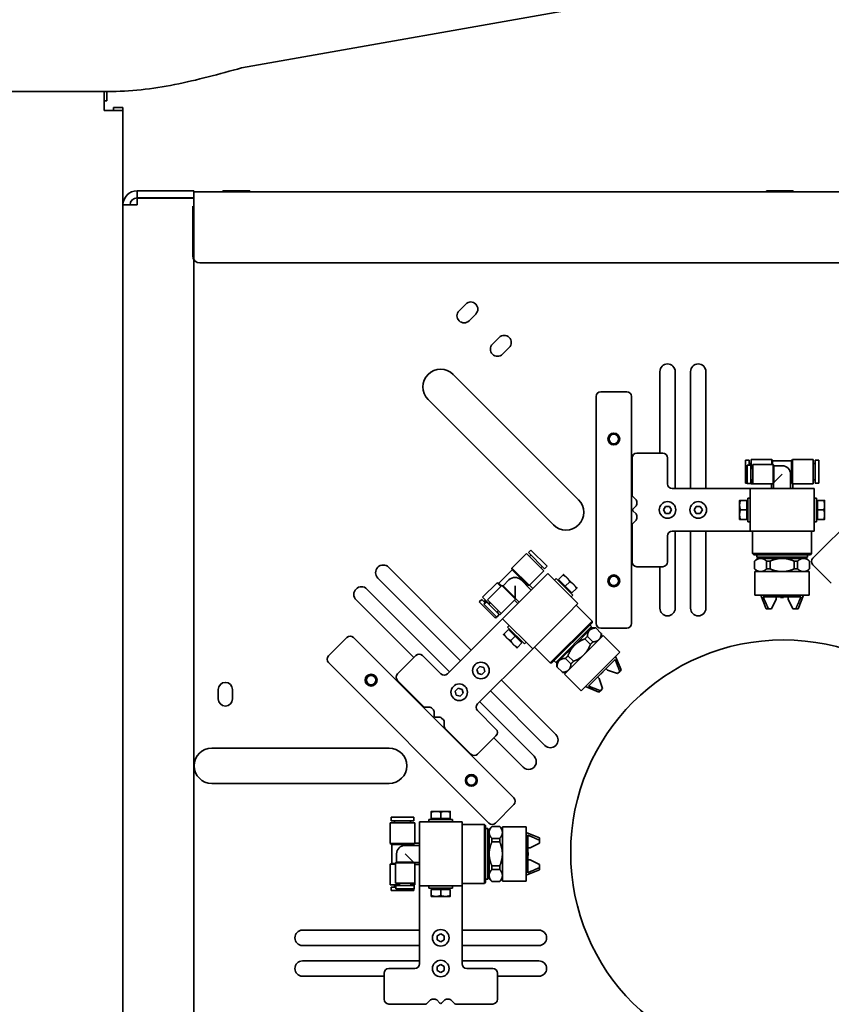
# Model space of a CAD drawing. Header units: millimetres. Extents: x 0 to 7128, y 0 to 5040.
# Tile 27 of 95: x 2254 to 2529, y 1140 to 1473. Entities that reach past the tile are written whole.
import ezdxf

# ---------------------------------------------------------------- set-up
doc = ezdxf.new("R2010")
doc.units = ezdxf.units.MM
doc.header["$LTSCALE"] = 12
doc.layers.add('Spigoli visibili(ISO)', color=7, linetype='Continuous', lineweight=35)

msp = doc.modelspace()

# ---------------------------------------------------------------- linework, layer by layer
at = {"layer": 'Spigoli visibili(ISO)'}
for p, q in [((2451.1364, 1477.9692), (2329.5608, 1456.5321)), ((2284.1905, 1448.5321), (1844.1905, 1448.5321)), ((2282.9905, 1442.1321), (2282.9905, 1448.5321)), ((2283.9278, 1445.3321), (2283.9278, 1448.5321)), ((2282.9905, 1445.3321), (2283.9278, 1445.3321)), ((2286.1905, 1442.1321), (2286.1905, 1443.0694)), ((2286.1905, 1443.0694), (2289.3905, 1443.0694)), ((2289.3905, 1442.1321), (2289.3905, 1443.0694)), ((2289.3905, 1442.1321), (2282.9905, 1442.1321)), ((2289.3905, 1442.1321), (2289.3905, 1031.7321)), ((2313.3905, 1414.9321), (2294.1905, 1414.9321)), ((2294.1905, 1412.5321), (2294.1905, 1414.9321)), ((2313.3905, 1412.5321), (2313.3905, 1414.9321)), ((2313.3905, 1414.5321), (2730.5905, 1414.5321)), ((2323.2545, 1414.9081), (2332.3265, 1414.9081)), ((2323.2545, 1414.9081), (2323.2545, 1414.5321)), ((2332.3265, 1414.9081), (2332.3265, 1414.5321)), ((2507.2545, 1414.9081), (2516.3265, 1414.9081)), ((2507.2545, 1414.9081), (2507.2545, 1414.5321)), ((2516.3265, 1414.9081), (2516.3265, 1414.5321)), ((2294.1905, 1410.1321), (2289.3905, 1410.1321)), ((2294.1905, 1412.5321), (2313.3905, 1412.5321)), ((2294.1905, 1410.1321), (2294.1905, 1412.4521)), ((2294.1905, 1412.4521), (2313.3905, 1412.4521)), ((2312.9905, 1412.5321), (2312.9905, 1412.4521)), ((2312.9905, 1392.9321), (2312.9905, 1409.7321)), ((2313.3905, 1412.4521), (2313.3905, 992.5887)), ((2711.3339, 1390.5321), (2315.3905, 1390.5321)), ((2403.1797, 1374.3429), (2405.4425, 1376.6056)), ((2408.8366, 1373.2115), (2406.5739, 1370.9488)), ((2414.4934, 1363.0292), (2416.7562, 1365.2919)), ((2420.1503, 1361.8978), (2417.8876, 1359.6351)), ((2401.2067, 1352.8012), (2443.6331, 1310.3748)), ((2471.1905, 1326.1321), (2471.1905, 1353.7321)), ((2476.3905, 1353.7321), (2476.3905, 1314.1321)), ((2481.5905, 1314.1321), (2481.5905, 1353.7321)), ((2486.7905, 1353.7321), (2486.7905, 1314.1321)), ((2451.1905, 1346.9321), (2459.9905, 1346.9321)), ((2435.1479, 1301.8895), (2392.7215, 1344.3159)), ((2449.5905, 1268.5321), (2449.5905, 1345.3321)), ((2461.5905, 1345.3321), (2461.5905, 1268.5321)), ((2523.0314, 1290.6342), (2577.3372, 1344.94)), ((2461.7905, 1324.5321), (2461.7905, 1312.0635)), ((2472.1905, 1326.1321), (2463.3905, 1326.1321)), ((2473.7905, 1315.7321), (2473.7905, 1324.5321)), ((2500.1865, 1316.0121), (2500.1865, 1323.7721)), ((2500.1865, 1323.7721), (2501.3865, 1323.7721)), ((2501.3865, 1322.0921), (2501.3865, 1323.7721)), ((2502.1065, 1320.9321), (2502.1065, 1324.0521)), ((2502.1065, 1324.0521), (2509.0665, 1324.0521)), ((2509.0665, 1322.2921), (2509.0665, 1324.0521)), ((2509.3898, 1323.4921), (2509.0665, 1324.0521)), ((2509.3898, 1322.2921), (2509.3898, 1323.4921)), ((2509.3898, 1323.4921), (2515.7832, 1323.4921)), ((2515.7832, 1323.4921), (2516.1065, 1324.0521)), ((2515.7832, 1316.6955), (2515.7832, 1323.4921)), ((2516.1065, 1315.8012), (2516.1065, 1324.0521)), ((2516.1065, 1324.0521), (2523.0665, 1324.0521)), ((2523.0665, 1315.7321), (2523.0665, 1324.0521)), ((2523.7865, 1316.0121), (2523.7865, 1323.7721)), ((2523.7865, 1323.7721), (2524.9865, 1323.7721)), ((2524.9865, 1316.0121), (2524.9865, 1323.7721)), ((2500.7465, 1315.9321), (2500.7465, 1322.0921)), ((2500.7465, 1322.0921), (2501.9465, 1322.0921)), ((2501.3865, 1322.6121), (2502.1065, 1322.6121)), ((2501.9465, 1315.9321), (2501.9465, 1322.0921)), ((2501.9465, 1320.9321), (2502.6665, 1320.9321)), ((2502.6665, 1315.7321), (2502.6665, 1322.2921)), ((2502.6665, 1322.2921), (2509.5465, 1322.2921)), ((2509.5465, 1315.7321), (2509.5465, 1322.2921)), ((2509.7774, 1321.8921), (2509.5465, 1322.2921)), ((2509.7774, 1316.2031), (2509.7774, 1321.8921)), ((2509.7774, 1321.8921), (2512.5865, 1321.8921)), ((2523.0665, 1322.6121), (2523.7865, 1322.6121)), ((2501.9465, 1317.0921), (2502.6665, 1317.0921)), ((2502.1065, 1315.7321), (2502.1065, 1317.0921)), ((2509.7774, 1316.2031), (2512.5865, 1319.0121)), ((2515.4665, 1314.1321), (2515.4665, 1319.0121)), ((2515.4665, 1317.0121), (2515.7832, 1316.6955)), ((2523.0665, 1317.1721), (2523.7865, 1317.1721)), ((2499.3905, 1314.1321), (2475.3905, 1314.1321)), ((2499.3905, 1314.1321), (2501.7905, 1314.1321)), ((2500.1865, 1316.0121), (2500.7465, 1316.0121)), ((2500.7465, 1315.9321), (2501.9465, 1315.9321)), ((2506.5905, 1314.1321), (2501.7905, 1314.1321)), ((2501.7905, 1299.7321), (2501.7905, 1314.1321)), ((2502.1065, 1315.7321), (2502.6665, 1315.7321)), ((2502.6665, 1315.7321), (2509.5465, 1315.7321)), ((2506.5905, 1314.1321), (2518.5905, 1314.1321)), ((2508.9865, 1314.1321), (2508.9865, 1315.7321)), ((2509.7065, 1316.0093), (2509.5465, 1315.7321)), ((2509.7065, 1314.1321), (2509.7065, 1316.0093)), ((2516.1865, 1314.1321), (2516.1865, 1315.7321)), ((2516.1865, 1315.7321), (2523.0665, 1315.7321)), ((2523.3905, 1314.1321), (2518.5905, 1314.1321)), ((2523.3905, 1314.1321), (2523.3905, 1299.7321)), ((2523.7865, 1316.0121), (2524.9865, 1316.0121)), ((2462.0248, 1311.4978), (2463.1562, 1310.3664)), ((2463.3905, 1309.8008), (2463.3905, 1308.8635)), ((2498.1904, 1310.1321), (2498.1904, 1308.5321)), ((2500.5904, 1310.1321), (2498.4762, 1310.1321)), ((2500.5904, 1310.1321), (2500.5904, 1306.9321)), ((2500.5904, 1309.6841), (2500.9905, 1309.6841)), ((2500.9905, 1310.9321), (2500.9905, 1302.9321)), ((2500.9905, 1310.9321), (2501.7905, 1310.9321)), ((2523.3905, 1310.9321), (2524.1905, 1310.9321)), ((2524.1905, 1310.9321), (2524.1905, 1302.9321)), ((2524.5906, 1309.6841), (2524.1905, 1309.6841)), ((2524.5906, 1310.1321), (2526.7048, 1310.1321)), ((2524.5906, 1306.9321), (2524.5906, 1310.1321)), ((2526.9906, 1308.5321), (2526.9906, 1310.1321)), ((2463.1562, 1308.2978), (2462.0733, 1307.215)), ((2462.0733, 1306.6493), (2463.1562, 1305.5664)), ((2472.4049, 1306.9321), (2473.0977, 1308.1321)), ((2473.0977, 1305.7321), (2472.4049, 1306.9321)), ((2473.0977, 1308.1321), (2474.4833, 1308.1321)), ((2474.4833, 1308.1321), (2475.1761, 1306.9321)), ((2475.1761, 1306.9321), (2474.4833, 1305.7321)), ((2482.8049, 1306.9321), (2483.4977, 1308.1321)), ((2483.4977, 1305.7321), (2482.8049, 1306.9321)), ((2483.4977, 1308.1321), (2484.8833, 1308.1321)), ((2484.8833, 1308.1321), (2485.5761, 1306.9321)), ((2485.5761, 1306.9321), (2484.8833, 1305.7321)), ((2498.1904, 1308.5321), (2498.1904, 1305.3321)), ((2500.5904, 1306.9321), (2498.4762, 1306.9321)), ((2500.5904, 1306.9321), (2500.5904, 1303.7321)), ((2524.5906, 1306.9321), (2526.7048, 1306.9321)), ((2524.5906, 1303.7321), (2524.5906, 1306.9321)), ((2526.9906, 1305.3321), (2526.9906, 1308.5321)), ((2463.1562, 1303.4978), (2462.0248, 1302.3664)), ((2463.3905, 1305.0008), (2463.3905, 1304.0635)), ((2474.4833, 1305.7321), (2473.0977, 1305.7321)), ((2484.8833, 1305.7321), (2483.4977, 1305.7321)), ((2498.1904, 1305.3321), (2498.1904, 1303.7321)), ((2500.5904, 1303.7321), (2498.4762, 1303.7321)), ((2500.5904, 1304.1801), (2500.9905, 1304.1801)), ((2500.9905, 1302.9321), (2501.7905, 1302.9321)), ((2523.3905, 1302.9321), (2524.1905, 1302.9321)), ((2524.5906, 1304.1801), (2524.1905, 1304.1801)), ((2524.5906, 1303.7321), (2526.7048, 1303.7321)), ((2526.9906, 1303.7321), (2526.9906, 1305.3321)), ((2461.7905, 1301.8008), (2461.7905, 1289.3321)), ((2475.3905, 1299.7321), (2499.3905, 1299.7321)), ((2476.3905, 1299.7321), (2476.3905, 1273.6813)), ((2481.5905, 1273.6813), (2481.5905, 1299.7321)), ((2486.7905, 1299.7321), (2486.7905, 1273.6813)), ((2499.3905, 1299.7321), (2501.7905, 1299.7321)), ((2501.7905, 1299.7321), (2506.5905, 1299.7321)), ((2502.5865, 1299.7321), (2502.5865, 1292.1321)), ((2518.5905, 1299.7321), (2506.5905, 1299.7321)), ((2518.5905, 1299.7321), (2523.3905, 1299.7321)), ((2522.5865, 1299.7321), (2522.5865, 1292.1321)), ((2473.7905, 1289.3321), (2473.7905, 1298.1321)), ((2426.6924, 1292.4981), (2427.5409, 1293.3467)), ((2433.028, 1287.8595), (2427.5409, 1293.3467)), ((2421.0638, 1287.2655), (2425.9853, 1292.187)), ((2431.8684, 1286.3039), (2425.9853, 1292.187)), ((2432.1795, 1287.011), (2426.6924, 1292.4981)), ((2427.0035, 1291.1688), (2427.5126, 1291.6779)), ((2502.5865, 1292.1321), (2522.5865, 1292.1321)), ((2502.9865, 1291.7321), (2502.5865, 1292.1321)), ((2522.1865, 1291.7321), (2502.9865, 1291.7321)), ((2504.1865, 1290.5321), (2503.287, 1289.6327)), ((2503.287, 1289.6069), (2503.287, 1289.6327)), ((2503.287, 1286.9774), (2503.287, 1289.6069)), ((2503.9865, 1291.7321), (2503.9865, 1290.9321)), ((2503.9865, 1290.9321), (2521.1865, 1290.9321)), ((2504.1865, 1290.5321), (2505.3119, 1290.5321)), ((2504.3865, 1290.5321), (2504.3865, 1290.9321)), ((2505.3119, 1290.5321), (2512.5865, 1290.5321)), ((2507.3368, 1289.6069), (2507.3368, 1286.9774)), ((2508.5368, 1286.9774), (2508.5368, 1289.6069)), ((2512.5865, 1290.5321), (2519.8611, 1290.5321)), ((2516.6362, 1289.6069), (2516.6362, 1286.9774)), ((2517.8362, 1286.9774), (2517.8362, 1289.6069)), ((2519.8611, 1290.5321), (2520.9865, 1290.5321)), ((2520.7865, 1290.5321), (2520.7865, 1290.9321)), ((2520.9865, 1290.5321), (2521.886, 1289.6327)), ((2521.1865, 1291.7321), (2521.1865, 1290.9321)), ((2521.886, 1289.6327), (2521.886, 1289.6069)), ((2521.886, 1289.6069), (2521.886, 1286.9774)), ((2522.1865, 1291.7321), (2522.5865, 1292.1321)), ((2379.3473, 1287.5229), (2407.3488, 1259.5215)), ((2416.7104, 1282.1201), (2421.2312, 1286.6409)), ((2426.8981, 1281.4312), (2421.0638, 1287.2655)), ((2421.2312, 1286.6409), (2421.0638, 1287.2655)), ((2426.0371, 1281.835), (2421.2312, 1286.6409)), ((2427.0035, 1281.439), (2431.8684, 1286.3039)), ((2430.8502, 1287.3221), (2431.3593, 1287.8312)), ((2432.1795, 1287.011), (2433.028, 1287.8595)), ((2463.3905, 1287.7321), (2472.1905, 1287.7321)), ((2471.1905, 1273.6813), (2471.1905, 1287.7321)), ((2503.287, 1286.9516), (2503.287, 1286.9774)), ((2504.1865, 1286.0521), (2503.287, 1286.9516)), ((2520.9865, 1286.0521), (2521.886, 1286.9516)), ((2521.886, 1286.9774), (2521.886, 1286.9516)), ((2529.254, 1282.1489), (2523.0314, 1288.3714)), ((2403.6718, 1255.8445), (2375.6704, 1283.846)), ((2418.1158, 1281.2629), (2420.1021, 1283.2492)), ((2427.6257, 1279.7985), (2424.1751, 1283.2492)), ((2433.2289, 1285.4016), (2429.8347, 1282.0075)), ((2433.2289, 1285.4016), (2443.4112, 1275.2193)), ((2435.4916, 1283.1389), (2436.0573, 1283.7045)), ((2436.0573, 1283.7045), (2441.7141, 1278.0477)), ((2436.9059, 1283.4218), (2438.4008, 1284.9167)), ((2439.1686, 1281.159), (2436.9059, 1283.4218)), ((2437.2227, 1283.105), (2436.9398, 1282.8221)), ((2439.7343, 1283.9874), (2438.6029, 1285.1188)), ((2441.997, 1281.7247), (2439.7343, 1283.9874)), ((2521.7865, 1286.0521), (2503.3865, 1286.0521)), ((2503.3865, 1278.0521), (2503.3865, 1286.0521)), ((2521.7865, 1278.0521), (2521.7865, 1286.0521)), ((2371.9934, 1280.169), (2399.9948, 1252.1676)), ((2411.1643, 1277.366), (2416.0858, 1282.2875)), ((2412.8048, 1276.5175), (2417.6697, 1281.3824)), ((2417.3303, 1281.043), (2416.0858, 1282.2875)), ((2416.7104, 1282.1201), (2416.0858, 1282.2875)), ((2417.5589, 1281.2716), (2416.7104, 1282.1201)), ((2422.3083, 1276.7438), (2417.6697, 1281.3824)), ((2418.1158, 1281.2629), (2417.6697, 1281.3824)), ((2422.1386, 1277.2401), (2418.1158, 1281.2629)), ((2421.3495, 1273.5222), (2429.8347, 1282.0075)), ((2422.1386, 1277.2401), (2422.1386, 1281.2127)), ((2425.5893, 1281.835), (2426.0371, 1281.835)), ((2428.1349, 1280.3076), (2427.0035, 1281.439)), ((2439.1686, 1281.159), (2440.6636, 1282.654)), ((2441.4314, 1278.8963), (2439.1686, 1281.159)), ((2441.4314, 1278.8963), (2442.9263, 1280.3912)), ((2443.1284, 1280.5933), (2441.997, 1281.7247)), ((2387.8326, 1256.9759), (2368.3165, 1276.4921)), ((2410.0046, 1275.8104), (2410.8532, 1276.6589)), ((2412.0411, 1275.471), (2410.8532, 1276.6589)), ((2413.3705, 1275.1599), (2411.1643, 1277.366)), ((2411.6734, 1275.8387), (2412.1825, 1276.3478)), ((2417.4434, 1271.8789), (2412.8048, 1276.5175)), ((2417.4434, 1271.8789), (2422.3083, 1276.7438)), ((2423.0437, 1275.2164), (2421.9123, 1276.3478)), ((2423.5528, 1275.7256), (2422.2255, 1277.0529)), ((2422.2255, 1277.0529), (2422.3083, 1276.7438)), ((2441.1146, 1279.2131), (2440.8317, 1278.9302)), ((2441.1485, 1277.482), (2441.7141, 1278.0477)), ((2503.3865, 1278.0521), (2521.7865, 1278.0521)), ((2507.1865, 1273.4921), (2505.3951, 1278.0521)), ((2506.2021, 1277.4921), (2518.9709, 1277.4921)), ((2510.5865, 1276.6921), (2508.9865, 1273.4921)), ((2510.5865, 1276.6921), (2510.5865, 1277.4921)), ((2512.0665, 1277.4921), (2512.0665, 1277.3321)), ((2512.0665, 1277.3321), (2513.1065, 1277.3321)), ((2513.1065, 1277.4921), (2513.1065, 1277.3321)), ((2514.5865, 1277.4921), (2514.5865, 1276.6921)), ((2516.1865, 1273.4921), (2514.5865, 1276.6921)), ((2517.9865, 1273.4921), (2519.7779, 1278.0521)), ((2415.4918, 1270.3233), (2410.0046, 1275.8104)), ((2411.5886, 1275.0184), (2412.4371, 1275.867)), ((2415.9443, 1270.6627), (2411.5886, 1275.0184)), ((2416.7929, 1271.5112), (2412.4371, 1275.867)), ((2413.2573, 1275.0467), (2413.7665, 1275.5558)), ((2415.9726, 1272.3314), (2416.4817, 1272.8406)), ((2421.3495, 1273.5222), (2417.9554, 1270.1281)), ((2440.0171, 1271.8252), (2443.4112, 1275.2193)), ((2442.8427, 1274.6507), (2448.2167, 1269.2767)), ((2507.1865, 1273.4921), (2507.9691, 1273.4921)), ((2508.9865, 1273.4921), (2507.9691, 1273.4921)), ((2517.2039, 1273.4921), (2516.1865, 1273.4921)), ((2517.2039, 1273.4921), (2517.9865, 1273.4921)), ((2415.4918, 1270.3233), (2415.8878, 1270.7192)), ((2415.9443, 1270.6627), (2416.7929, 1271.5112)), ((2417.0474, 1271.4829), (2416.0858, 1272.4446)), ((2416.2583, 1268.431), (2417.9554, 1270.1281)), ((2417.0474, 1271.4829), (2417.4434, 1271.8789)), ((2428.1377, 1259.9458), (2417.9554, 1270.1281)), ((2440.0171, 1271.8252), (2431.5318, 1263.3399)), ((2416.2583, 1268.431), (2399.2877, 1251.4605)), ((2419.9352, 1266.4511), (2418.4402, 1264.9561)), ((2419.6524, 1267.2997), (2420.2181, 1267.8654)), ((2419.6524, 1267.2997), (2425.3093, 1261.6428)), ((2419.9352, 1266.4511), (2422.1979, 1264.1883)), ((2420.252, 1266.1343), (2420.5349, 1266.4172)), ((2434.0746, 1255.1346), (2448.2167, 1269.2767)), ((2448.2167, 1268.7111), (2434.6402, 1255.1346)), ((2435.913, 1255.276), (2448.0753, 1267.4383)), ((2442.277, 1261.0743), (2447.4209, 1266.2182)), ((2447.4209, 1266.2182), (2448.2167, 1267.014)), ((2447.5096, 1268.0039), (2448.0753, 1267.4383)), ((2448.0753, 1266.8726), (2447.7924, 1267.1554)), ((2448.2167, 1268.7111), (2448.2167, 1269.2767)), ((2448.2167, 1267.014), (2449.4888, 1267.014)), ((2449.4888, 1267.014), (2449.507, 1266.9958)), ((2449.507, 1266.9958), (2451.3663, 1265.1364)), ((2459.9905, 1266.9321), (2451.1905, 1266.9321)), ((2358.9826, 1257.5416), (2365.2052, 1263.7641)), ((2367.4679, 1263.7641), (2421.7737, 1209.4583)), ((2418.2381, 1264.754), (2419.3695, 1263.6227)), ((2419.3695, 1263.6227), (2421.6323, 1261.3599)), ((2422.1979, 1264.1883), (2420.703, 1262.6934)), ((2422.1979, 1264.1883), (2424.4607, 1261.9256)), ((2428.1377, 1259.9458), (2431.5318, 1263.3399)), ((2451.9502, 1264.4118), (2438.9395, 1251.4011)), ((2445.7949, 1263.2836), (2447.6542, 1261.4243)), ((2448.5027, 1262.2728), (2446.6434, 1264.1322)), ((2451.3663, 1265.1364), (2451.3845, 1265.1182)), ((2451.3845, 1263.8462), (2451.3845, 1265.1182)), ((2457.6071, 1258.755), (2451.9502, 1264.4118)), ((2421.6323, 1261.3599), (2422.7636, 1260.2285)), ((2424.4607, 1261.9256), (2422.9657, 1260.4306)), ((2424.1439, 1262.2424), (2424.4268, 1262.5253)), ((2425.3093, 1261.6428), (2425.875, 1262.2085)), ((2426.4406, 1258.2487), (2428.1377, 1259.9458)), ((2428.7005, 1260.5086), (2434.0746, 1255.1346)), ((2437.1331, 1255.9304), (2442.277, 1261.0743)), ((2388.5397, 1257.683), (2382.3172, 1251.4605)), ((2397.025, 1251.4605), (2390.8025, 1257.683)), ((2409.4701, 1241.2781), (2426.4406, 1258.2487)), ((2439.2191, 1256.7079), (2441.0785, 1254.8486)), ((2441.927, 1255.6971), (2440.0677, 1257.5564)), ((2444.5963, 1245.7442), (2457.6071, 1258.755)), ((2446.9832, 1247.3392), (2456.0121, 1256.3681)), ((2458.1445, 1252.8436), (2456.1868, 1257.3347)), ((2413.2884, 1200.9731), (2358.9826, 1255.2789)), ((2409.263, 1252.9505), (2410.2428, 1253.9303)), ((2409.6216, 1251.6121), (2409.263, 1252.9505)), ((2410.2428, 1253.9303), (2411.5812, 1253.5716)), ((2411.5812, 1253.5716), (2411.9399, 1252.2332)), ((2434.6402, 1255.1346), (2434.0746, 1255.1346)), ((2435.3474, 1255.8417), (2435.913, 1255.276)), ((2436.4787, 1255.276), (2436.1959, 1255.5589)), ((2436.3373, 1255.1346), (2437.1331, 1255.9304)), ((2436.3373, 1255.1346), (2436.3373, 1253.8625)), ((2436.3555, 1253.8443), (2436.3373, 1253.8625)), ((2438.2149, 1251.985), (2436.3555, 1253.8443)), ((2452.9119, 1253.2678), (2453.4776, 1252.7022)), ((2457.5911, 1252.2902), (2458.1445, 1252.8436)), ((2410.9601, 1251.2534), (2409.6216, 1251.6121)), ((2411.9399, 1252.2332), (2410.9601, 1251.2534)), ((2438.2331, 1251.9668), (2438.2149, 1251.985)), ((2439.5051, 1251.9668), (2438.2331, 1251.9668)), ((2444.5963, 1245.7442), (2438.9395, 1251.4011)), ((2450.6491, 1249.8737), (2450.0835, 1250.4394)), ((2450.6491, 1249.8737), (2451.7805, 1246.4796)), ((2451.13, 1251.4859), (2451.2431, 1251.3728)), ((2451.2431, 1251.3728), (2451.9785, 1252.1082)), ((2451.8654, 1252.2213), (2451.9785, 1252.1082)), ((2456.8717, 1251.5708), (2453.4776, 1252.7022)), ((2457.5911, 1252.2902), (2456.8717, 1251.5708)), ((2321.6516, 1242.9752), (2321.6516, 1246.1752)), ((2326.4516, 1246.1752), (2326.4516, 1242.9752)), ((2382.3172, 1249.1977), (2391.1338, 1240.3811)), ((2401.9091, 1245.5966), (2402.8889, 1246.5764)), ((2402.8889, 1246.5764), (2404.2273, 1246.2177)), ((2404.2273, 1246.2177), (2404.586, 1244.8793)), ((2417.5311, 1249.3392), (2435.9518, 1230.9184)), ((2450.5077, 1245.2068), (2446.0166, 1247.1645)), ((2451.7805, 1246.4796), (2451.0611, 1245.7602)), ((2402.2677, 1244.2581), (2401.9091, 1245.5966)), ((2403.6062, 1243.8995), (2402.2677, 1244.2581)), ((2404.586, 1244.8793), (2403.6062, 1243.8995)), ((2432.2749, 1227.2414), (2413.8541, 1245.6622)), ((2450.5077, 1245.2068), (2451.0611, 1245.7602)), ((2391.6995, 1240.1468), (2393.2995, 1240.1468)), ((2393.8652, 1239.9125), (2394.5279, 1239.2497)), ((2410.1772, 1241.9852), (2428.5979, 1223.5645)), ((2394.7623, 1238.684), (2394.7623, 1237.1527)), ((2395.1623, 1236.7527), (2396.6936, 1236.7527)), ((2397.2593, 1236.5183), (2397.9221, 1235.8556)), ((2415.6926, 1232.7929), (2409.4701, 1239.0154)), ((2398.1564, 1235.2899), (2398.1564, 1233.6899)), ((2398.3907, 1233.1242), (2407.2073, 1224.3076)), ((2409.4701, 1224.3076), (2415.6926, 1230.5301)), ((2424.921, 1219.8875), (2414.9855, 1229.823)), ((2319.4887, 1226.3478), (2379.4887, 1226.3478)), ((2379.4887, 1214.3478), (2319.4887, 1214.3478)), ((2421.7737, 1207.1956), (2415.5512, 1200.9731)), ((2387.9105, 1202.9281), (2380.1505, 1202.9281)), ((2380.1505, 1201.7281), (2380.1505, 1202.9281)), ((2387.9105, 1201.7281), (2387.9105, 1202.9281)), ((2395.3905, 1204.9322), (2393.7905, 1204.9322)), ((2393.7905, 1202.5322), (2393.7905, 1204.6464)), ((2398.5905, 1204.9322), (2395.3905, 1204.9322)), ((2396.9905, 1202.5322), (2396.9905, 1204.6464)), ((2400.1905, 1204.9322), (2398.5905, 1204.9322)), ((2400.1905, 1202.5322), (2400.1905, 1204.6464)), ((2388.1905, 1201.0081), (2379.8705, 1201.0081)), ((2379.8705, 1194.0481), (2379.8705, 1201.0081)), ((2387.9105, 1201.7281), (2380.1505, 1201.7281)), ((2381.3105, 1201.0081), (2381.3105, 1201.7281)), ((2386.7505, 1201.0081), (2386.7505, 1201.7281)), ((2388.1905, 1194.1281), (2388.1905, 1201.0081)), ((2389.7905, 1201.3321), (2404.1905, 1201.3321)), ((2389.7905, 1201.3321), (2389.7905, 1196.5321)), ((2392.9905, 1202.1321), (2400.9905, 1202.1321)), ((2392.9905, 1201.3321), (2392.9905, 1202.1321)), ((2396.9905, 1202.5322), (2393.7905, 1202.5322)), ((2394.2385, 1202.5322), (2394.2385, 1202.1321)), ((2400.1905, 1202.5322), (2396.9905, 1202.5322)), ((2399.7425, 1202.5322), (2399.7425, 1202.1321)), ((2400.9905, 1201.3321), (2400.9905, 1202.1321)), ((2404.1905, 1196.5321), (2404.1905, 1201.3321)), ((2404.1905, 1200.5281), (2411.7905, 1200.5281)), ((2411.7905, 1180.5281), (2411.7905, 1200.5281)), ((2412.1905, 1200.1281), (2411.7905, 1200.5281)), ((2412.1905, 1200.1281), (2412.1905, 1180.9281)), ((2413.3905, 1198.9281), (2414.29, 1199.8276)), ((2414.29, 1199.8276), (2414.3158, 1199.8276)), ((2414.3158, 1199.8276), (2416.9452, 1199.8276)), ((2416.9452, 1199.8276), (2416.971, 1199.8276)), ((2417.8705, 1198.9281), (2416.971, 1199.8276)), ((2417.8705, 1199.7281), (2417.8705, 1181.3281)), ((2425.8705, 1199.7281), (2417.8705, 1199.7281)), ((2425.8705, 1181.3281), (2425.8705, 1199.7281)), ((2389.7905, 1184.5321), (2389.7905, 1196.5321)), ((2404.1905, 1196.5321), (2404.1905, 1184.5321)), ((2412.1905, 1199.1281), (2412.9905, 1199.1281)), ((2412.9905, 1181.9281), (2412.9905, 1199.1281)), ((2413.3905, 1198.7281), (2412.9905, 1198.7281)), ((2413.3905, 1197.8027), (2413.3905, 1198.9281)), ((2413.3905, 1190.5281), (2413.3905, 1197.8027)), ((2430.4305, 1195.9281), (2425.8705, 1197.7196)), ((2426.4305, 1184.1437), (2426.4305, 1196.9126)), ((2388.1215, 1194.0481), (2379.8705, 1194.0481)), ((2380.4305, 1193.7248), (2379.8705, 1194.0481)), ((2387.2272, 1193.7248), (2380.4305, 1193.7248)), ((2380.4305, 1187.3315), (2380.4305, 1193.7248)), ((2389.7905, 1193.4081), (2384.9105, 1193.4081)), ((2386.9105, 1193.4081), (2387.2272, 1193.7248)), ((2389.7905, 1194.1281), (2388.1905, 1194.1281)), ((2416.9452, 1195.7779), (2414.3158, 1195.7779)), ((2414.3158, 1194.5779), (2416.9452, 1194.5779)), ((2430.4305, 1194.1281), (2427.2305, 1192.5281)), ((2430.4305, 1195.1455), (2430.4305, 1195.9281)), ((2430.4305, 1195.1455), (2430.4305, 1194.1281)), ((2382.0305, 1187.7191), (2382.0305, 1190.5281)), ((2387.7196, 1187.7191), (2384.9105, 1190.5281)), ((2413.3905, 1183.2535), (2413.3905, 1190.5281)), ((2426.4305, 1192.5281), (2427.2305, 1192.5281)), ((2426.4305, 1191.0481), (2426.5905, 1191.0481)), ((2426.4305, 1190.0081), (2426.5905, 1190.0081)), ((2426.5905, 1190.0081), (2426.5905, 1191.0481)), ((2380.4305, 1187.3315), (2379.8705, 1187.0081)), ((2381.6305, 1187.0081), (2379.8705, 1187.0081)), ((2379.8705, 1180.0481), (2379.8705, 1187.0081)), ((2381.6305, 1187.3315), (2380.4305, 1187.3315)), ((2382.0305, 1187.7191), (2381.6305, 1187.4881)), ((2388.1905, 1187.4881), (2381.6305, 1187.4881)), ((2381.6305, 1180.6081), (2381.6305, 1187.4881)), ((2387.7196, 1187.7191), (2382.0305, 1187.7191)), ((2389.7905, 1187.6481), (2387.9134, 1187.6481)), ((2387.9134, 1187.6481), (2388.1905, 1187.4881)), ((2388.1905, 1180.6081), (2388.1905, 1187.4881)), ((2389.7905, 1186.9281), (2388.1905, 1186.9281)), ((2416.9452, 1186.4784), (2414.3158, 1186.4784)), ((2427.2305, 1188.5281), (2426.4305, 1188.5281)), ((2427.2305, 1188.5281), (2430.4305, 1186.9281)), ((2430.4305, 1186.9281), (2430.4305, 1185.9108)), ((2389.7905, 1184.5321), (2389.7905, 1179.7321)), ((2404.1905, 1179.7321), (2404.1905, 1184.5321)), ((2413.3905, 1182.1281), (2413.3905, 1183.2535)), ((2414.3158, 1185.2784), (2416.9452, 1185.2784)), ((2430.4305, 1185.1281), (2425.8705, 1183.3367)), ((2430.4305, 1185.1281), (2430.4305, 1185.9108)), ((2382.9905, 1180.0481), (2379.8705, 1180.0481)), ((2381.3105, 1179.3281), (2381.3105, 1180.0481)), ((2388.1905, 1180.6081), (2381.6305, 1180.6081)), ((2387.9905, 1179.8881), (2381.8305, 1179.8881)), ((2381.8305, 1178.6881), (2381.8305, 1179.8881)), ((2382.9905, 1179.8881), (2382.9905, 1180.6081)), ((2386.8305, 1179.8881), (2386.8305, 1180.6081)), ((2388.1905, 1180.0481), (2386.8305, 1180.0481)), ((2387.9905, 1178.6881), (2387.9905, 1179.8881)), ((2388.1905, 1180.0481), (2388.1905, 1180.6081)), ((2404.1905, 1179.7321), (2389.7905, 1179.7321)), ((2389.7905, 1177.3321), (2389.7905, 1179.7321)), ((2392.9905, 1178.9321), (2392.9905, 1179.7321)), ((2400.9905, 1178.9321), (2400.9905, 1179.7321)), ((2404.1905, 1180.5281), (2411.7905, 1180.5281)), ((2404.1905, 1177.3321), (2404.1905, 1179.7321)), ((2412.1905, 1180.9281), (2411.7905, 1180.5281)), ((2412.1905, 1181.9281), (2412.9905, 1181.9281)), ((2413.3905, 1182.3281), (2412.9905, 1182.3281)), ((2413.3905, 1182.1281), (2414.29, 1181.2287)), ((2414.3158, 1181.2287), (2414.29, 1181.2287)), ((2416.9452, 1181.2287), (2414.3158, 1181.2287)), ((2416.971, 1181.2287), (2416.9452, 1181.2287)), ((2417.8705, 1182.1281), (2416.971, 1181.2287)), ((2425.8705, 1181.3281), (2417.8705, 1181.3281)), ((2381.8305, 1179.3281), (2380.1505, 1179.3281)), ((2380.1505, 1178.1281), (2380.1505, 1179.3281)), ((2387.9105, 1178.1281), (2380.1505, 1178.1281)), ((2387.9905, 1178.6881), (2381.8305, 1178.6881)), ((2387.9105, 1178.1281), (2387.9105, 1178.6881)), ((2389.7905, 1177.3321), (2389.7905, 1153.3321)), ((2392.9905, 1178.9321), (2400.9905, 1178.9321)), ((2393.7905, 1178.5321), (2396.9905, 1178.5321)), ((2393.7905, 1178.5321), (2393.7905, 1176.4179)), ((2394.2385, 1178.5321), (2394.2385, 1178.9321)), ((2396.9905, 1178.5321), (2400.1905, 1178.5321)), ((2396.9905, 1178.5321), (2396.9905, 1176.4179)), ((2399.7425, 1178.5321), (2399.7425, 1178.9321)), ((2400.1905, 1178.5321), (2400.1905, 1176.4179)), ((2404.1905, 1153.3321), (2404.1905, 1177.3321)), ((2393.7905, 1176.1321), (2395.3905, 1176.1321)), ((2395.3905, 1176.1321), (2398.5905, 1176.1321)), ((2398.5905, 1176.1321), (2400.1905, 1176.1321)), ((2350.1905, 1164.7321), (2389.7905, 1164.7321)), ((2395.7905, 1162.825), (2396.9905, 1163.5178)), ((2396.9905, 1163.5178), (2398.1905, 1162.825)), ((2404.1905, 1164.7321), (2430.2414, 1164.7321)), ((2395.7905, 1161.4393), (2395.7905, 1162.825)), ((2396.9905, 1160.7465), (2395.7905, 1161.4393)), ((2398.1905, 1161.4393), (2396.9905, 1160.7465)), ((2398.1905, 1162.825), (2398.1905, 1161.4393)), ((2389.7905, 1159.5321), (2350.1905, 1159.5321)), ((2430.2414, 1159.5321), (2404.1905, 1159.5321)), ((2350.1905, 1154.3321), (2389.7905, 1154.3321)), ((2395.7905, 1152.425), (2396.9905, 1153.1178)), ((2396.9905, 1153.1178), (2398.1905, 1152.425)), ((2404.1905, 1154.3321), (2430.2414, 1154.3321)), ((2377.7905, 1150.1321), (2377.7905, 1141.3321)), ((2388.1905, 1151.7321), (2379.3905, 1151.7321)), ((2395.7905, 1151.0393), (2395.7905, 1152.425)), ((2396.9905, 1150.3465), (2395.7905, 1151.0393)), ((2398.1905, 1151.0393), (2396.9905, 1150.3465)), ((2398.1905, 1152.425), (2398.1905, 1151.0393)), ((2414.5905, 1151.7321), (2405.7905, 1151.7321)), ((2416.1905, 1141.3321), (2416.1905, 1150.1321)), ((2377.7905, 1149.1321), (2350.1905, 1149.1321)), ((2430.2414, 1149.1321), (2416.1905, 1149.1321)), ((2379.3905, 1139.7321), (2391.8591, 1139.7321)), ((2392.4248, 1139.9664), (2393.5562, 1141.0978)), ((2394.1219, 1141.3321), (2395.0591, 1141.3321)), ((2395.6248, 1141.0978), (2396.7077, 1140.015)), ((2397.2733, 1140.015), (2398.3562, 1141.0978)), ((2398.9219, 1141.3321), (2399.8591, 1141.3321)), ((2400.4248, 1141.0978), (2401.5562, 1139.9664)), ((2402.1219, 1139.7321), (2414.5905, 1139.7321))]:
    msp.add_line(p, q, dxfattribs=at)
for centre, radius in [((2455.5905, 1330.9321), 2), ((2455.5905, 1330.9321), 1.6074), ((2473.7905, 1306.9321), 2.8), ((2484.1905, 1306.9321), 2.8), ((2455.5905, 1282.9321), 2), ((2455.5905, 1282.9321), 1.6074), ((2512.9905, 1190.9321), 72), ((2410.6014, 1252.5918), 2.8), ((2373.4076, 1249.3392), 2), ((2373.4076, 1249.3392), 1.6074), ((2403.2475, 1245.2379), 2.8), ((2407.3488, 1215.398), 2), ((2407.3488, 1215.398), 1.6074), ((2396.9905, 1162.1321), 2.8), ((2396.9905, 1151.7321), 2.8)]:
    msp.add_circle(centre, radius, dxfattribs=at)
for centre, radius, start, end in [((2294.1905, 1410.1321), 4.8, 90, 180), ((2294.1905, 1410.1321), 2.4, 90, 180), ((2315.3905, 1392.9321), 2.4, 180, 270), ((2407.1395, 1374.9086), 2.4, 315, 135), ((2404.8768, 1372.6458), 2.4, 135, 315), ((2416.1905, 1361.3321), 2.4, 135.000001, 315), ((2418.4532, 1363.5949), 2.4, 315, 135), ((2473.7905, 1353.7321), 2.6, 0, 180), ((2484.1905, 1353.7321), 2.6, 0, 180), ((2396.9641, 1348.5585), 6, 45, 225), ((2451.1905, 1345.3321), 1.6, 90, 180), ((2459.9905, 1345.3321), 1.6, 0, 90), ((2463.3905, 1324.5321), 1.6, 90, 180), ((2472.1905, 1324.5321), 1.6, 0, 90), ((2512.5865, 1319.0121), 2.88, 0, 90), ((2475.3905, 1315.7321), 1.6, 180, 270), ((2439.3905, 1306.1321), 6, 225, 45), ((2462.5905, 1312.0635), 0.8, 180, 225), ((2462.5905, 1309.8008), 0.8, 0, 45), ((2462.3562, 1306.9321), 0.4, 135, 225), ((2462.5905, 1308.8635), 0.8, 315, 0), ((2462.5905, 1305.0008), 0.8, 0, 45), ((2462.5905, 1304.0635), 0.8, 315, 0), ((2462.5905, 1301.8008), 0.8, 135, 180), ((2475.3905, 1298.1321), 1.6, 90, 180), ((2524.1628, 1289.5028), 1.6, 135, 225), ((2377.5088, 1285.6844), 2.6, 45, 225), ((2463.3905, 1289.3321), 1.6, 180, 270), ((2472.1905, 1289.3321), 1.6, 270, 0), ((2422.1386, 1281.2127), 2.88, 45, 135), ((2370.1549, 1278.3305), 2.6, 45, 225), ((2473.7905, 1273.6813), 2.6, 180, 0), ((2484.1905, 1273.6813), 2.6, 180, 0), ((2451.1905, 1268.5321), 1.6, 180, 270), ((2459.9905, 1268.5321), 1.6, 270, 0), ((2366.3366, 1262.6328), 1.6, 45, 135), ((2360.114, 1256.4102), 1.6, 135, 225), ((2389.6711, 1256.5516), 1.6, 45, 135), ((2383.4485, 1250.3291), 1.6, 135, 225), ((2398.1564, 1252.5918), 1.6, 225, 315), ((2324.0516, 1246.1752), 2.4, 0, 180), ((2324.0516, 1242.9752), 2.4, 180, 0), ((2391.6995, 1240.9468), 0.8, 225, 270), ((2393.2995, 1239.3468), 0.8, 45, 90), ((2410.6014, 1240.1468), 1.6, 135, 225), ((2393.9623, 1238.684), 0.8, 0, 45), ((2395.1623, 1237.1527), 0.4, 180, 270), ((2396.6936, 1235.9527), 0.8, 45, 90), ((2397.3564, 1235.2899), 0.8, 0, 45), ((2398.9564, 1233.6899), 0.8, 180, 225), ((2414.5612, 1231.6615), 1.6, 315, 45), ((2434.1134, 1229.0799), 2.6, 225, 45), ((2319.4887, 1220.3478), 6, 90, 270), ((2379.4887, 1220.3478), 6, 270, 90), ((2408.3387, 1225.4389), 1.6, 225, 315), ((2426.7595, 1221.726), 2.6, 224.999999, 45), ((2420.6424, 1208.327), 1.6, 315, 45), ((2414.4198, 1202.1044), 1.6, 225, 315), ((2384.9105, 1190.5281), 2.88, 90, 180), ((2350.1905, 1162.1321), 2.6, 90, 270), ((2430.2414, 1162.1321), 2.6, 270, 90), ((2350.1905, 1151.7321), 2.6, 90, 270), ((2388.1905, 1153.3321), 1.6, 270, 0), ((2405.7905, 1153.3321), 1.6, 180, 270), ((2430.2414, 1151.7321), 2.6, 270, 90), ((2379.3905, 1150.1321), 1.6, 90, 180), ((2414.5905, 1150.1321), 1.6, 0, 90), ((2379.3905, 1141.3321), 1.6, 180, 270), ((2391.8591, 1140.5321), 0.8, 270, 315), ((2394.1219, 1140.5321), 0.8, 90, 135), ((2395.0591, 1140.5321), 0.8, 45, 90), ((2396.9905, 1140.2978), 0.4, 225, 315), ((2398.9219, 1140.5321), 0.8, 90, 135), ((2399.8591, 1140.5321), 0.8, 45, 90), ((2402.1219, 1140.5321), 0.8, 225, 270), ((2414.5905, 1141.3321), 1.6, 270, 0)]:
    msp.add_arc(centre, radius, start, end, dxfattribs=at)
for points, knots in [([(2329.5608, 1456.5321), (2321.9991, 1454.4377), (2314.4373, 1452.3562), (2306.8756, 1450.8753), (2299.3139, 1449.3943), (2291.7522, 1448.5321), (2284.1905, 1448.5321)], [0, 0, 0, 0, 0.78539816, 0.78539816, 0.78539816, 1.57079633, 1.57079633, 1.57079633, 1.57079633]), ([(2509.7774, 1316.2031), (2509.768, 1316.177), (2509.7592, 1316.1527), (2509.7228, 1316.0528), (2509.7065, 1316.0093), (2509.7065, 1316.0093)], [1.3118758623, 1.3118758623, 1.3118758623, 1.3118758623, 1.329578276, 1.329578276, 1.3934707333, 1.3934707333, 1.3934707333, 1.3934707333]), ([(2516.1065, 1315.8012), (2516.0621, 1315.9178), (2516.0029, 1316.0753), (2515.895, 1316.3727), (2515.8399, 1316.5292), (2515.7832, 1316.6955)], [2.069709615, 2.069709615, 2.069709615, 2.069709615, 2.155667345, 2.155667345, 2.227932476, 2.227932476, 2.227932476, 2.227932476]), ([(2426.8981, 1281.4312), (2426.7842, 1281.4822), (2426.631, 1281.5518), (2426.3444, 1281.6858), (2426.1949, 1281.7575), (2426.0371, 1281.835)], [2.069709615, 2.069709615, 2.069709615, 2.069709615, 2.155667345, 2.155667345, 2.227932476, 2.227932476, 2.227932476, 2.227932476]), ([(2422.1386, 1277.2401), (2422.1504, 1277.215), (2422.1613, 1277.1916), (2422.2062, 1277.0952), (2422.2255, 1277.0529), (2422.2255, 1277.0529)], [1.3118758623, 1.3118758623, 1.3118758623, 1.3118758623, 1.329578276, 1.329578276, 1.3934707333, 1.3934707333, 1.3934707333, 1.3934707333]), ([(2388.1215, 1194.0481), (2388.0049, 1194.0037), (2387.8474, 1193.9445), (2387.5499, 1193.8366), (2387.3935, 1193.7816), (2387.2272, 1193.7248)], [2.069709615, 2.069709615, 2.069709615, 2.069709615, 2.155667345, 2.155667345, 2.227932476, 2.227932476, 2.227932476, 2.227932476]), ([(2387.7196, 1187.7191), (2387.7457, 1187.7097), (2387.7699, 1187.7009), (2387.8698, 1187.6644), (2387.9134, 1187.6481), (2387.9134, 1187.6481)], [1.3118758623, 1.3118758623, 1.3118758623, 1.3118758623, 1.329578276, 1.329578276, 1.3934707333, 1.3934707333, 1.3934707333, 1.3934707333])]:
    msp.add_open_spline(points, degree=3, knots=knots, dxfattribs=at)
for points in [[(2516.1065, 1315.8012), (2516.1588, 1315.7564), (2516.1865, 1315.7321), (2516.1865, 1315.7321)], [(2426.8981, 1281.4312), (2426.9667, 1281.4365), (2427.0035, 1281.439), (2427.0035, 1281.439)], [(2388.1215, 1194.0481), (2388.1662, 1194.1004), (2388.1905, 1194.1281), (2388.1905, 1194.1281)]]:
    msp.add_open_spline(points, degree=3, dxfattribs=at)
for points, weights in [([(2498.1904, 1310.1321), (2498.1904, 1310.1321), (2498.4762, 1310.1321)], [1, 1.0379548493, 1]), ([(2498.4762, 1310.1321), (2498.1904, 1309.2747), (2498.1904, 1308.5321)], [1, 1.0379548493, 1]), ([(2526.9906, 1308.5321), (2526.9906, 1309.2747), (2526.7048, 1310.1321)], [1, 1.0379548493, 1]), ([(2526.7048, 1310.1321), (2526.9906, 1310.1321), (2526.9906, 1310.1321)], [1, 1.0379548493, 1]), ([(2498.1904, 1308.5321), (2498.1904, 1307.7896), (2498.4762, 1306.9321)], [1, 1.0379548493, 1]), ([(2498.4762, 1306.9321), (2498.1904, 1306.0747), (2498.1904, 1305.3321)], [1, 1.0379548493, 1]), ([(2526.7048, 1306.9321), (2526.9906, 1307.7896), (2526.9906, 1308.5321)], [1, 1.0379548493, 1]), ([(2526.9906, 1305.3321), (2526.9906, 1306.0747), (2526.7048, 1306.9321)], [1, 1.0379548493, 1]), ([(2498.4762, 1303.7321), (2498.1904, 1303.7321), (2498.1904, 1303.7321)], [1, 1.0379548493, 1]), ([(2498.1904, 1305.3321), (2498.1904, 1304.5896), (2498.4762, 1303.7321)], [1, 1.0379548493, 1]), ([(2526.7048, 1303.7321), (2526.9906, 1304.5896), (2526.9906, 1305.3321)], [1, 1.0379548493, 1]), ([(2526.9906, 1303.7321), (2526.9906, 1303.7321), (2526.7048, 1303.7321)], [1, 1.0379548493, 1]), ([(2503.287, 1289.6069), (2504.3523, 1290.5321), (2505.3119, 1290.5321)], [1.0624814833, 1.05877166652, 1]), ([(2505.3119, 1290.5321), (2506.2715, 1290.5321), (2507.3368, 1289.6069)], [1, 1.05877166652, 1.0624814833]), ([(2508.5368, 1289.6069), (2507.9368, 1289.6584), (2507.3368, 1289.6069)], [1.02009304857, 1.02292008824, 1.02009304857]), ([(2508.5368, 1289.6069), (2510.6673, 1290.5321), (2512.5865, 1290.5321)], [1.0624814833, 1.05877166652, 1]), ([(2512.5865, 1290.5321), (2514.5057, 1290.5321), (2516.6362, 1289.6069)], [1, 1.05877166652, 1.0624814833]), ([(2517.8362, 1289.6069), (2517.2362, 1289.6584), (2516.6362, 1289.6069)], [1.02009304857, 1.02292008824, 1.02009304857]), ([(2517.8362, 1289.6069), (2518.9015, 1290.5321), (2519.8611, 1290.5321)], [1.0624814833, 1.05877166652, 1]), ([(2519.8611, 1290.5321), (2520.8207, 1290.5321), (2521.886, 1289.6069)], [1, 1.05877166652, 1.0624814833]), ([(2505.3119, 1286.0521), (2504.3523, 1286.0521), (2503.287, 1286.9774)], [1, 1.05877166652, 1.0624814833]), ([(2507.3368, 1286.9774), (2506.2715, 1286.0521), (2505.3119, 1286.0521)], [1.0624814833, 1.05877166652, 1]), ([(2507.3368, 1286.9774), (2507.9368, 1286.9259), (2508.5368, 1286.9774)], [1.02009304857, 1.02292008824, 1.02009304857]), ([(2512.5865, 1286.0521), (2510.6673, 1286.0521), (2508.5368, 1286.9774)], [1, 1.05877166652, 1.0624814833]), ([(2516.6362, 1286.9774), (2514.5057, 1286.0521), (2512.5865, 1286.0521)], [1.0624814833, 1.05877166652, 1]), ([(2516.6362, 1286.9774), (2517.2362, 1286.9259), (2517.8362, 1286.9774)], [1.02009304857, 1.02292008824, 1.02009304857]), ([(2519.8611, 1286.0521), (2518.9015, 1286.0521), (2517.8362, 1286.9774)], [1, 1.05877166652, 1.0624814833]), ([(2521.886, 1286.9774), (2520.8207, 1286.0521), (2519.8611, 1286.0521)], [1.0624814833, 1.05877166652, 1]), ([(2438.4008, 1284.9167), (2438.6029, 1285.1188), (2438.6029, 1285.1188)], [1, 1.0379548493, 1]), ([(2439.7343, 1283.9874), (2439.2092, 1284.5125), (2438.4008, 1284.9167)], [1, 1.0379548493, 1]), ([(2440.6636, 1282.654), (2440.2594, 1283.4624), (2439.7343, 1283.9874)], [1, 1.0379548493, 1]), ([(2441.997, 1281.7247), (2441.472, 1282.2498), (2440.6636, 1282.654)], [1, 1.0379548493, 1]), ([(2442.9263, 1280.3912), (2442.5221, 1281.1996), (2441.997, 1281.7247)], [1, 1.0379548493, 1]), ([(2443.1284, 1280.5933), (2443.1284, 1280.5933), (2442.9263, 1280.3912)], [1, 1.0379548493, 1]), ([(2506.2021, 1277.4921), (2507.1978, 1275.1709), (2507.9691, 1273.4921)], [1, 1.01035956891, 1]), ([(2517.2039, 1273.4921), (2517.9752, 1275.1709), (2518.9709, 1277.4921)], [1, 1.01035956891, 1]), ([(2446.6434, 1264.1322), (2446.7424, 1265.5397), (2447.4209, 1266.2182)], [1.0624814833, 1.05877166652, 1]), ([(2447.4209, 1266.2182), (2448.0995, 1266.8968), (2449.507, 1266.9958)], [1, 1.05877166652, 1.0624814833]), ([(2418.2381, 1264.754), (2418.2381, 1264.754), (2418.4402, 1264.9561)], [1, 1.0379548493, 1]), ([(2418.4402, 1264.9561), (2418.8444, 1264.1477), (2419.3695, 1263.6227)], [1, 1.0379548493, 1]), ([(2419.3695, 1263.6227), (2419.8946, 1263.0976), (2420.703, 1262.6934)], [1, 1.0379548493, 1]), ([(2442.277, 1261.0743), (2443.6341, 1262.4314), (2445.7949, 1263.2836)], [1, 1.05877166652, 1.0624814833]), ([(2446.6434, 1264.1322), (2446.1827, 1263.7443), (2445.7949, 1263.2836)], [1.02009304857, 1.02292008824, 1.02009304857]), ([(2450.5888, 1263.0504), (2449.9102, 1262.3719), (2448.5027, 1262.2728)], [1, 1.05877166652, 1.0624814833]), ([(2451.3663, 1265.1364), (2451.2673, 1263.7289), (2450.5888, 1263.0504)], [1.0624814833, 1.05877166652, 1]), ([(2420.703, 1262.6934), (2421.1072, 1261.885), (2421.6323, 1261.3599)], [1, 1.0379548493, 1]), ([(2421.6323, 1261.3599), (2422.1573, 1260.8348), (2422.9657, 1260.4306)], [1, 1.0379548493, 1]), ([(2422.9657, 1260.4306), (2422.7636, 1260.2285), (2422.7636, 1260.2285)], [1, 1.0379548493, 1]), ([(2440.0677, 1257.5564), (2440.9199, 1259.7172), (2442.277, 1261.0743)], [1.0624814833, 1.05877166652, 1]), ([(2447.6542, 1261.4243), (2446.8019, 1259.2635), (2445.4448, 1257.9065)], [1.0624814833, 1.05877166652, 1]), ([(2447.6542, 1261.4243), (2448.1148, 1261.8122), (2448.5027, 1262.2728)], [1.02009304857, 1.02292008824, 1.02009304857]), ([(2437.1331, 1255.9304), (2437.8116, 1256.6089), (2439.2191, 1256.7079)], [1, 1.05877166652, 1.0624814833]), ([(2440.0677, 1257.5564), (2439.607, 1257.1686), (2439.2191, 1256.7079)], [1.02009304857, 1.02292008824, 1.02009304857]), ([(2445.4448, 1257.9065), (2444.0878, 1256.5494), (2441.927, 1255.6971)], [1, 1.05877166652, 1.0624814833]), ([(2457.5911, 1252.2902), (2456.9494, 1254.0226), (2456.0121, 1256.3681)], [1, 1.01035956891, 1]), ([(2436.3555, 1253.8443), (2436.4545, 1255.2518), (2437.1331, 1255.9304)], [1.0624814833, 1.05877166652, 1]), ([(2441.0785, 1254.8486), (2440.9794, 1253.4411), (2440.3009, 1252.7625)], [1.0624814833, 1.05877166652, 1]), ([(2441.0785, 1254.8486), (2441.5391, 1255.2365), (2441.927, 1255.6971)], [1.02009304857, 1.02292008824, 1.02009304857]), ([(2440.3009, 1252.7625), (2439.6224, 1252.084), (2438.2149, 1251.985)], [1, 1.05877166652, 1.0624814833]), ([(2446.9832, 1247.3392), (2449.3287, 1246.4019), (2451.0611, 1245.7602)], [1, 1.01035956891, 1]), ([(2393.7905, 1204.6464), (2393.7905, 1204.9322), (2393.7905, 1204.9322)], [1, 1.0379548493, 1]), ([(2395.3905, 1204.9322), (2394.6479, 1204.9322), (2393.7905, 1204.6464)], [1, 1.0379548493, 1]), ([(2396.9905, 1204.6464), (2396.1331, 1204.9322), (2395.3905, 1204.9322)], [1, 1.0379548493, 1]), ([(2398.5905, 1204.9322), (2397.8479, 1204.9322), (2396.9905, 1204.6464)], [1, 1.0379548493, 1]), ([(2400.1905, 1204.6464), (2399.3331, 1204.9322), (2398.5905, 1204.9322)], [1, 1.0379548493, 1]), ([(2400.1905, 1204.9322), (2400.1905, 1204.9322), (2400.1905, 1204.6464)], [1, 1.0379548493, 1]), ([(2413.3905, 1197.8027), (2413.3905, 1198.7623), (2414.3158, 1199.8276)], [1, 1.05877166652, 1.0624814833]), ([(2416.9452, 1199.8276), (2417.8705, 1198.7623), (2417.8705, 1197.8027)], [1.0624814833, 1.05877166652, 1]), ([(2414.3158, 1195.7779), (2413.3905, 1196.8432), (2413.3905, 1197.8027)], [1.0624814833, 1.05877166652, 1]), ([(2417.8705, 1197.8027), (2417.8705, 1196.8432), (2416.9452, 1195.7779)], [1, 1.05877166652, 1.0624814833]), ([(2430.4305, 1195.1455), (2428.7517, 1195.9168), (2426.4305, 1196.9126)], [1, 1.01035956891, 1]), ([(2413.3905, 1190.5281), (2413.3905, 1192.4473), (2414.3158, 1194.5779)], [1, 1.05877166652, 1.0624814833]), ([(2414.3158, 1195.7779), (2414.2643, 1195.1779), (2414.3158, 1194.5779)], [1.02009304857, 1.02292008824, 1.02009304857]), ([(2416.9452, 1194.5779), (2416.9967, 1195.1779), (2416.9452, 1195.7779)], [1.02009304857, 1.02292008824, 1.02009304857]), ([(2416.9452, 1194.5779), (2417.8705, 1192.4473), (2417.8705, 1190.5281)], [1.0624814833, 1.05877166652, 1]), ([(2414.3158, 1186.4784), (2413.3905, 1188.609), (2413.3905, 1190.5281)], [1.0624814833, 1.05877166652, 1]), ([(2417.8705, 1190.5281), (2417.8705, 1188.609), (2416.9452, 1186.4784)], [1, 1.05877166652, 1.0624814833]), ([(2414.3158, 1186.4784), (2414.2643, 1185.8784), (2414.3158, 1185.2784)], [1.02009304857, 1.02292008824, 1.02009304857]), ([(2416.9452, 1185.2784), (2416.9967, 1185.8784), (2416.9452, 1186.4784)], [1.02009304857, 1.02292008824, 1.02009304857]), ([(2413.3905, 1183.2535), (2413.3905, 1184.2131), (2414.3158, 1185.2784)], [1, 1.05877166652, 1.0624814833]), ([(2414.3158, 1181.2287), (2413.3905, 1182.2939), (2413.3905, 1183.2535)], [1.0624814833, 1.05877166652, 1]), ([(2416.9452, 1185.2784), (2417.8705, 1184.2131), (2417.8705, 1183.2535)], [1.0624814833, 1.05877166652, 1]), ([(2417.8705, 1183.2535), (2417.8705, 1182.2939), (2416.9452, 1181.2287)], [1, 1.05877166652, 1.0624814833]), ([(2426.4305, 1184.1437), (2428.7517, 1185.1395), (2430.4305, 1185.9108)], [1, 1.01035956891, 1]), ([(2393.7905, 1176.4179), (2394.6479, 1176.1321), (2395.3905, 1176.1321)], [1, 1.0379548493, 1]), ([(2393.7905, 1176.1321), (2393.7905, 1176.1321), (2393.7905, 1176.4179)], [1, 1.0379548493, 1]), ([(2395.3905, 1176.1321), (2396.1331, 1176.1321), (2396.9905, 1176.4179)], [1, 1.0379548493, 1]), ([(2396.9905, 1176.4179), (2397.8479, 1176.1321), (2398.5905, 1176.1321)], [1, 1.0379548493, 1]), ([(2398.5905, 1176.1321), (2399.3331, 1176.1321), (2400.1905, 1176.4179)], [1, 1.0379548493, 1]), ([(2400.1905, 1176.4179), (2400.1905, 1176.1321), (2400.1905, 1176.1321)], [1, 1.0379548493, 1])]:
    msp.add_rational_spline(points, weights, degree=2, dxfattribs=at)

doc.saveas('drawing.dxf')
